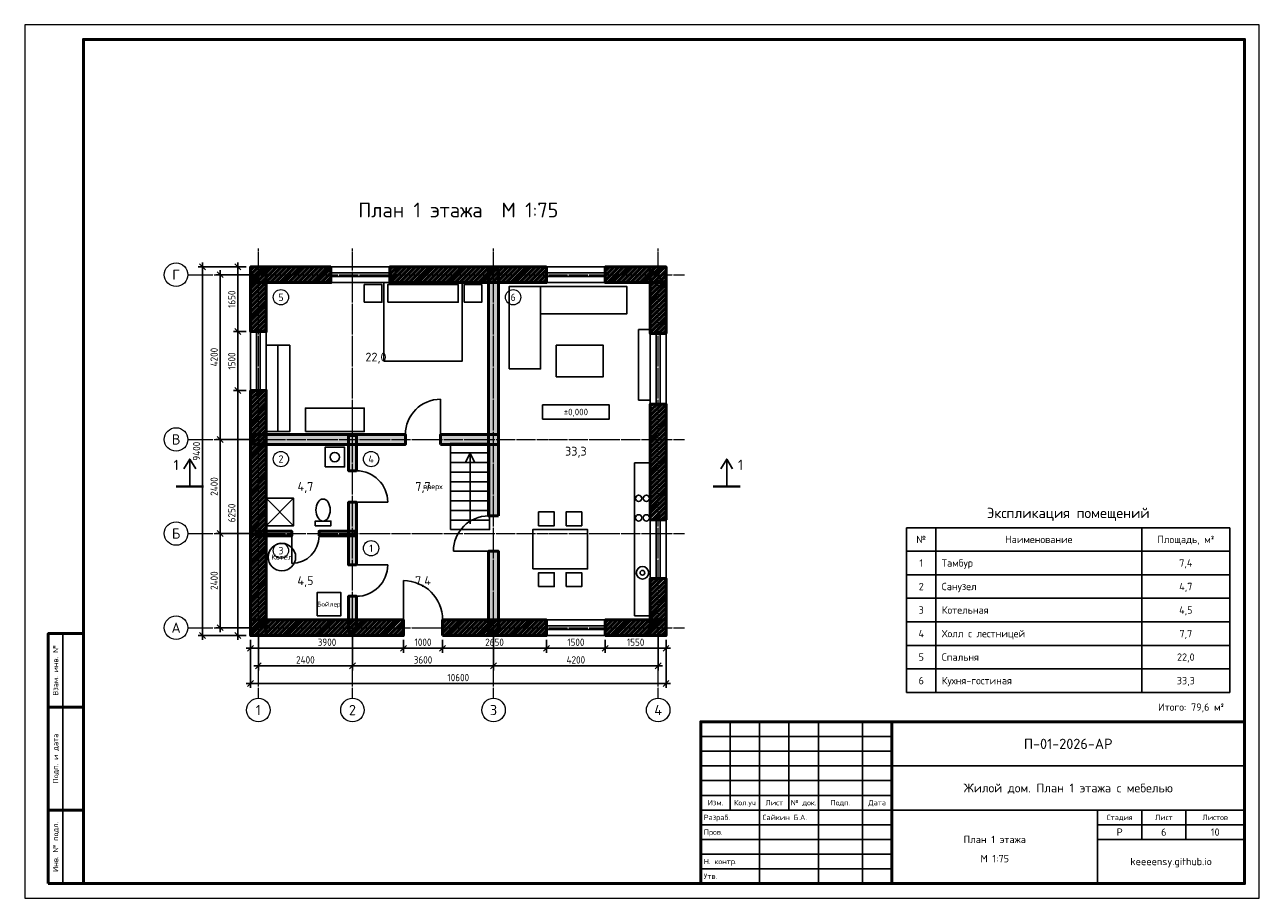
# Model space of a CAD drawing. Header units: millimetres. Extents: x 0 to 420, y 0 to 297.
import ezdxf
from ezdxf.enums import TextEntityAlignment as Align

# ---------------------------------------------------------------- set-up
doc = ezdxf.new("R2010")
doc.units = ezdxf.units.MM
doc.header["$LTSCALE"] = 0.25
doc.linetypes.add('DASHDOT', pattern=[3.556, 2.54, -0.508, 0, -0.508])
for name, color, linetype in [('Лестница', 7, 'Continuous'), ('Мебель', 6, 'Continuous'), ('Отметки', 7, 'Continuous'), ('Разрез', 7, 'Continuous'), ('Сантехника', 4, 'Continuous')]:
    doc.layers.add(name, color=color, linetype=linetype)
for name, color, linetype, lineweight in [('Надписи', 7, 'Continuous', 25), ('Оси', 1, 'DASHDOT', 18), ('Помещения', 7, 'Continuous', 18), ('Проемы', 5, 'Continuous', 25), ('Размеры', 7, 'Continuous', 18), ('Рамка', 7, 'Continuous', 50), ('Стены', 8, 'Continuous', 50), ('Штамп', 7, 'Continuous', 25)]:
    doc.layers.add(name, color=color, linetype=linetype, lineweight=lineweight)
doc.styles.add('GOST', font='isocpeur.ttf', dxfattribs={"width": 0.9})
doc.dimstyles.new('ГОСТ', dxfattribs={"dimtxt": 2.5, "dimasz": 2.5, "dimexe": 1.5, "dimexo": 1.5, "dimgap": 0.8, "dimtad": 1, "dimdec": 0, "dimlfac": 75, "dimtxsty": 'GOST', "dimtsz": 1, "dimcen": 2.5, "dimdle": 1.5, "dimclrd": 7, "dimclre": 7, "dimclrt": 7, "dimazin": 3, "dimtfac": 1, "dimtmove": 0, "dimatfit": 3})

# ---------------------------------------------------------------- blocks, each defined once
blk = doc.blocks.new('ДВЕРЬ')
blk.add_line((0, 0), (0, 1))
blk.add_arc((0, 0), 1, 0, 90)
blk = doc.blocks.new('ОКНО')
for p, q in [((0, 0.5), (1, 0.5)), ((0, -0.5), (0, 0.5)), ((1, -0.5), (1, 0.5)), ((0, 0.12), (1, 0.12)), ((0, -0.12), (1, -0.12)), ((0, -0.5), (1, -0.5))]:
    blk.add_line(p, q)

msp = doc.modelspace()

# ---------------------------------------------------------------- hatches: boundary and pattern name
at = {"layer": 'Стены'}
h = msp.add_hatch(dxfattribs=at)
h.set_pattern_fill('ANSI31', scale=0.35)
h.paths.add_polyline_path([(104.167, 214.667), (76.833, 214.667), (76.833, 209.333), (104.167, 209.333)])
h = msp.add_hatch(dxfattribs=at)
h.set_pattern_fill('ANSI31', scale=0.35)
h.paths.add_polyline_path([(76.833, 214.667), (76.833, 192.667), (82.167, 192.667), (82.167, 214.667)])
h = msp.add_hatch(dxfattribs=at)
h.set_pattern_fill('ANSI31', scale=0.35)
h.paths.add_polyline_path([(177.5, 214.667), (124.167, 214.667), (124.167, 209.333), (177.5, 209.333)])
h = msp.add_hatch(dxfattribs=at)
h.set_pattern_fill('ANSI31', scale=0.35)
h.paths.add_polyline_path([(218.167, 214.667), (197.5, 214.667), (197.5, 209.333), (218.167, 209.333)])
h = msp.add_hatch(dxfattribs=at)
h.set_pattern_fill('ANSI31', scale=0.35)
h.paths.add_polyline_path([(218.167, 192), (218.167, 214.667), (212.833, 214.667), (212.833, 192)])
for points in [[(161.167, 130), (161.167, 213.667), (157.833, 213.667), (157.833, 130)], [(77.833, 154.333), (129.5, 154.333), (129.5, 157.667), (77.833, 157.667)], [(112.833, 145.333), (112.833, 157.333), (110.167, 157.333), (110.167, 145.333)], [(141.5, 154.333), (161.167, 154.333), (161.167, 157.667), (141.5, 157.667)], [(112.833, 113.333), (112.833, 134.667), (110.167, 134.667), (110.167, 113.333)], [(78.7, 123.2), (90.833, 123.2), (90.833, 124.8), (78.7, 124.8)], [(100.167, 123.2), (112.3, 123.2), (112.3, 124.8), (100.167, 124.8)], [(161.167, 90.333), (161.167, 118), (157.833, 118), (157.833, 90.333)], [(112.833, 90.667), (112.833, 102.667), (110.167, 102.667), (110.167, 90.667)]]:
    msp.add_hatch(color=8, dxfattribs=at).paths.add_polyline_path(points)
h = msp.add_hatch(dxfattribs=at)
h.set_pattern_fill('ANSI31', scale=0.35)
h.paths.add_polyline_path([(76.833, 172.667), (76.833, 89.333), (82.167, 89.333), (82.167, 172.667)])
h = msp.add_hatch(dxfattribs=at)
h.set_pattern_fill('ANSI31', scale=0.35)
h.paths.add_polyline_path([(218.167, 128.667), (218.167, 168), (212.833, 168), (212.833, 128.667)])
h = msp.add_hatch(dxfattribs=at)
h.set_pattern_fill('ANSI31', scale=0.35)
h.paths.add_polyline_path([(218.167, 89.333), (218.167, 108.667), (212.833, 108.667), (212.833, 89.333)])
h = msp.add_hatch(dxfattribs=at)
h.set_pattern_fill('ANSI31', scale=0.35)
h.paths.add_polyline_path([(76.833, 89.333), (128.833, 89.333), (128.833, 94.667), (76.833, 94.667)])
h = msp.add_hatch(dxfattribs=at)
h.set_pattern_fill('ANSI31', scale=0.35)
h.paths.add_polyline_path([(142.167, 89.333), (177.5, 89.333), (177.5, 94.667), (142.167, 94.667)])
h = msp.add_hatch(dxfattribs=at)
h.set_pattern_fill('ANSI31', scale=0.35)
h.paths.add_polyline_path([(197.5, 89.333), (218.167, 89.333), (218.167, 94.667), (197.5, 94.667)])

# ---------------------------------------------------------------- linework, layer by layer
at = {"layer": 'Лестница'}
for p, q in [((144.833, 151.407), (158.167, 151.407)), ((144.833, 148.148), (158.167, 148.148)), ((151.5, 127.333), (151.5, 150.667)), ((144.833, 144.889), (158.167, 144.889)), ((144.833, 141.63), (158.167, 141.63)), ((144.833, 138.37), (158.167, 138.37)), ((144.833, 135.111), (158.167, 135.111)), ((144.833, 131.852), (158.167, 131.852)), ((144.833, 128.593), (158.167, 128.593))]:
    msp.add_line(p, q, dxfattribs=at)
msp.add_lwpolyline([(144.833, 125.333), (158.167, 125.333), (158.167, 154.667), (144.833, 154.667)], close=True, dxfattribs=at)
msp.add_lwpolyline([(149.9, 148), (151.5, 151.333), (153.1, 148)], dxfattribs=at)
at = {"layer": 'Мебель'}
msp.add_line((86.167, 158.667), (86.167, 188), dxfattribs=at)
for points in [[(115.5, 202.667), (121.5, 202.667), (121.5, 208.667), (115.5, 208.667)], [(122.167, 182.667), (148.833, 182.667), (148.833, 209.333), (122.167, 209.333)], [(123.5, 202.667), (147.5, 202.667), (147.5, 208.667), (123.5, 208.667)], [(149.5, 202.667), (155.5, 202.667), (155.5, 208.667), (149.5, 208.667)], [(164.833, 180), (175.5, 180), (175.5, 208), (164.833, 208)], [(175.5, 198.667), (204.833, 198.667), (204.833, 208), (175.5, 208)], [(208.833, 169.333), (212.833, 169.333), (212.833, 193.333), (208.833, 193.333)], [(82.167, 158.667), (90.167, 158.667), (90.167, 188), (82.167, 188)], [(180.833, 177.333), (196.833, 177.333), (196.833, 188), (180.833, 188)], [(95.5, 158.667), (115.5, 158.667), (115.5, 166.667), (95.5, 166.667)], [(207.5, 96), (212.833, 96), (212.833, 148), (207.5, 148)], [(174.833, 126.667), (180.167, 126.667), (180.167, 131.333), (174.833, 131.333)], [(184.167, 126.667), (189.5, 126.667), (189.5, 131.333), (184.167, 131.333)], [(172.833, 112), (191.5, 112), (191.5, 125.333), (172.833, 125.333)], [(174.833, 106), (180.167, 106), (180.167, 110.667), (174.833, 110.667)], [(184.167, 106), (189.5, 106), (189.5, 110.667), (184.167, 110.667)]]:
    msp.add_lwpolyline(points, close=True, dxfattribs=at)
for centre in [(208.833, 136), (211.5, 136), (208.833, 129.333), (211.5, 129.333)]:
    msp.add_circle(centre, 1.067, dxfattribs=at)
at = {"layer": 'Оси'}
for p, q in [((79.5, 68), (79.5, 221)), ((111.5, 68), (111.5, 221)), ((159.5, 68), (159.5, 221)), ((215.5, 68), (215.5, 221)), ((55.5, 212), (224.5, 212)), ((55.5, 156), (224.5, 156)), ((55.5, 124), (224.5, 124)), ((55.5, 92), (224.5, 92))]:
    msp.add_line(p, q, dxfattribs=at)
at = {"layer": 'Оси', "color": 7, "linetype": 'Continuous'}
for centre in [(51.5, 212), (51.5, 156), (51.5, 124), (51.5, 92), (79.5, 64), (111.5, 64), (159.5, 64), (215.5, 64)]:
    msp.add_circle(centre, 4, dxfattribs=at)
at = {"layer": 'Отметки'}
msp.add_lwpolyline([(176.167, 162.933), (198.833, 162.933), (198.833, 167.733), (176.167, 167.733)], close=True, dxfattribs=at)
at = {"layer": 'Помещения'}
for centre in [(87.167, 204.333), (166.167, 204.333), (87.167, 149.333), (117.833, 149.333), (87.167, 118.2), (117.833, 119)]:
    msp.add_circle(centre, 2.6, dxfattribs=at)
at = {"layer": 'Разрез'}
for points in [[(54.167, 146), (56.167, 149.333), (58.167, 146)], [(56.167, 140), (56.167, 149.333)], [(236.833, 146), (238.833, 149.333), (240.833, 146)], [(238.833, 140), (238.833, 149.333)]]:
    msp.add_lwpolyline(points, dxfattribs=at)
at = {"layer": 'Разрез', "const_width": 0.7}
for points in [[(60.833, 140), (51.5, 140)], [(234.167, 140), (243.5, 140)]]:
    msp.add_lwpolyline(points, dxfattribs=at)
at = {"layer": 'Рамка'}
msp.add_line((295, 5), (295, 60), dxfattribs=at)
at = {"layer": 'Рамка', "lineweight": 18}
msp.add_lwpolyline([(0, 0), (420, 0), (420, 297), (0, 297)], close=True, dxfattribs=at)
at = {"layer": 'Рамка'}
for points in [[(20, 5), (415, 5), (415, 292), (20, 292)], [(8, 65), (20, 65), (20, 90), (8, 90)], [(8, 30), (20, 30), (20, 65), (8, 65)], [(230, 5), (415, 5), (415, 60), (230, 60)], [(8, 5), (20, 5), (20, 30), (8, 30)]]:
    msp.add_lwpolyline(points, close=True, dxfattribs=at)
at = {"layer": 'Сантехника'}
for p, q in [((82.167, 126.667), (91.5, 136)), ((82.167, 136), (91.5, 126.667))]:
    msp.add_line(p, q, dxfattribs=at)
for points in [[(102.167, 146.667), (108.833, 146.667), (108.833, 153.333), (102.167, 153.333)], [(82.167, 126.667), (91.5, 126.667), (91.5, 136), (82.167, 136)], [(98.833, 126.667), (104.167, 126.667), (104.167, 128.267), (98.833, 128.267)], [(99.5, 96), (107.5, 96), (107.5, 104), (99.5, 104)]]:
    msp.add_lwpolyline(points, close=True, dxfattribs=at)
for centre, radius in [((105.5, 150), 1.6), ((87.5, 116), 4.667), ((210.167, 110.667), 2.133), ((210.167, 110.667), 0.8)]:
    msp.add_circle(centre, radius, dxfattribs=at)
msp.add_ellipse((101.5, 132), major_axis=(0, 3.733), ratio=0.65, dxfattribs=at)
at = {"layer": 'Стены', "color": 7}
for points in [[(104.167, 214.667), (76.833, 214.667), (76.833, 209.333), (104.167, 209.333)], [(76.833, 214.667), (76.833, 192.667), (82.167, 192.667), (82.167, 214.667)], [(177.5, 214.667), (124.167, 214.667), (124.167, 209.333), (177.5, 209.333)], [(218.167, 214.667), (197.5, 214.667), (197.5, 209.333), (218.167, 209.333)], [(218.167, 192), (218.167, 214.667), (212.833, 214.667), (212.833, 192)], [(161.167, 130), (161.167, 213.667), (157.833, 213.667), (157.833, 130)], [(76.833, 172.667), (76.833, 89.333), (82.167, 89.333), (82.167, 172.667)], [(218.167, 128.667), (218.167, 168), (212.833, 168), (212.833, 128.667)], [(77.833, 154.333), (129.5, 154.333), (129.5, 157.667), (77.833, 157.667)], [(112.833, 145.333), (112.833, 157.333), (110.167, 157.333), (110.167, 145.333)], [(141.5, 154.333), (161.167, 154.333), (161.167, 157.667), (141.5, 157.667)], [(112.833, 113.333), (112.833, 134.667), (110.167, 134.667), (110.167, 113.333)], [(78.7, 123.2), (90.833, 123.2), (90.833, 124.8), (78.7, 124.8)], [(100.167, 123.2), (112.3, 123.2), (112.3, 124.8), (100.167, 124.8)], [(161.167, 90.333), (161.167, 118), (157.833, 118), (157.833, 90.333)], [(218.167, 89.333), (218.167, 108.667), (212.833, 108.667), (212.833, 89.333)], [(112.833, 90.667), (112.833, 102.667), (110.167, 102.667), (110.167, 90.667)], [(76.833, 89.333), (128.833, 89.333), (128.833, 94.667), (76.833, 94.667)], [(142.167, 89.333), (177.5, 89.333), (177.5, 94.667), (142.167, 94.667)], [(197.5, 89.333), (218.167, 89.333), (218.167, 94.667), (197.5, 94.667)]]:
    msp.add_lwpolyline(points, close=True, dxfattribs=at)
at = {"layer": 'Штамп'}
for p, q in [((300, 126), (410, 126)), ((300, 126), (300, 70)), ((310, 126), (310, 70)), ((380, 126), (380, 70)), ((410, 126), (410, 70)), ((300, 118), (410, 118)), ((300, 110), (410, 110)), ((300, 102), (410, 102)), ((300, 94), (410, 94)), ((13, 65), (13, 90)), ((300, 86), (410, 86)), ((300, 78), (410, 78)), ((300, 70), (410, 70)), ((13, 30), (13, 65)), ((240, 30), (240, 60)), ((250, 30), (250, 60)), ((260, 30), (260, 60)), ((270, 30), (270, 60)), ((285, 30), (285, 60)), ((230, 55), (295, 55)), ((230, 50), (295, 50)), ((230, 45), (295, 45)), ((295, 45), (415, 45)), ((230, 40), (295, 40)), ((230, 35), (295, 35)), ((13, 5), (13, 30)), ((230, 30), (295, 30)), ((250, 5), (250, 30)), ((270, 5), (270, 30)), ((285, 5), (285, 30)), ((295, 30), (415, 30)), ((365, 5), (365, 30)), ((380, 20), (380, 30)), ((395, 20), (395, 30)), ((230, 25), (295, 25)), ((365, 25), (415, 25)), ((230, 20), (295, 20)), ((365, 20), (415, 20)), ((230, 15), (295, 15)), ((230, 10), (295, 10))]:
    msp.add_line(p, q, dxfattribs=at)

# ---------------------------------------------------------------- block references
at = {"layer": 'Проемы'}
for name, p, xscale, yscale, rotation in [('ОКНО', (124.167, 212), 20, 5.333333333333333, 180), ('ОКНО', (197.5, 212), 20, 5.333333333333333, 180), ('ОКНО', (79.5, 192.667), 20, 5.333333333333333, 270), ('ОКНО', (215.5, 168), 24, 5.333333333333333, 90), ('ДВЕРЬ', (112.833, 134.667), 10.666666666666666, -10.666666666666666, 90), ('ДВЕРЬ', (157.833, 118), 12, 12, 90), ('ОКНО', (215.5, 108.667), 20, 5.333333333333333, 90), ('ДВЕРЬ', (112.833, 113.333), -10.666666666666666, -10.666666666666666, 90)]:
    msp.add_blockref(name, p, dxfattribs=dict(at, xscale=xscale, yscale=yscale, rotation=rotation))
for name, p, xscale, yscale in [('ДВЕРЬ', (141.5, 157.667), -12, 12), ('ДВЕРЬ', (90.833, 123.2), 9.333333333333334, -9.333333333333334), ('ДВЕРЬ', (128.833, 94.667), 13.333333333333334, 13.333333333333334), ('ОКНО', (177.5, 92), 20, 5.333333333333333)]:
    msp.add_blockref(name, p, dxfattribs=dict(at, xscale=xscale, yscale=yscale))

# ---------------------------------------------------------------- texts
at = {"layer": 'Надписи', "style": 'GOST'}
for s, height, p in [('План 1 этажа  М 1:75', 5, (147.5, 234)), ('Г', 3.5, (51.5, 212)), ('В', 3.5, (51.5, 156)), ('вверх', 1.8, (138.833, 140)), ('Экспликация помещений', 3.5, (355, 131)), ('Б', 3.5, (51.5, 124)), ('№', 2.5, (305, 122)), ('Наименование', 2.5, (345, 122)), ('Площадь, м²', 2.5, (395, 122)), ('Котёл', 1.8, (87.5, 116)), ('1', 2.5, (305, 114)), ('7,4', 2.5, (395, 114)), ('2', 2.5, (305, 106)), ('4,7', 2.5, (395, 106)), ('Бойлер', 1.6, (103.5, 100)), ('3', 2.5, (305, 98)), ('4,5', 2.5, (395, 98)), ('А', 3.5, (51.5, 92)), ('4', 2.5, (305, 90)), ('7,7', 2.5, (395, 90)), ('5', 2.5, (305, 82)), ('22,0', 2.5, (395, 82)), ('6', 2.5, (305, 74)), ('33,3', 2.5, (395, 74)), ('1', 3.5, (79.5, 64)), ('2', 3.5, (111.5, 64)), ('3', 3.5, (159.5, 64)), ('4', 3.5, (215.5, 64)), ('П-01-2026-АР', 3.5, (355, 52.5)), ('Жилой дом. План 1 этажа с мебелью', 3, (355, 37.5)), ('Изм.', 1.8, (235, 32.5)), ('Кол.уч', 1.8, (245, 32.5)), ('Лист', 1.8, (255, 32.5)), ('№ док.', 1.8, (265, 32.5)), ('Подп.', 1.8, (277.5, 32.5)), ('Дата', 1.8, (290, 32.5)), ('Стадия', 1.8, (372.5, 27.5)), ('Лист', 1.8, (387.5, 27.5)), ('Листов', 1.8, (405, 27.5)), ('План 1 этажа', 2.5, (330, 20)), ('Р', 2.5, (372.5, 22.5)), ('6', 2.5, (387.5, 22.5)), ('10', 2.5, (405, 22.5)), ('М 1:75', 2.5, (330, 13.5)), ('keeeensy.github.io', 2.5, (390, 12.5))]:
    msp.add_text(s, height=height, dxfattribs=at).set_placement(p, align=Align.MIDDLE_CENTER)
for s, height, p in [('Тамбур', 2.5, (312, 114)), ('Санузел', 2.5, (312, 106)), ('Котельная', 2.5, (312, 98)), ('Холл с лестницей', 2.5, (312, 90)), ('Спальня', 2.5, (312, 82)), ('Кухня-гостиная', 2.5, (312, 74)), ('Разраб.', 1.8, (231, 27.5)), ('Сайкин Б.А.', 1.8, (251, 27.5)), ('Пров.', 1.8, (231, 22.5)), ('Н. контр.', 1.8, (231, 12.5)), ('Утв.', 1.8, (231, 7.5))]:
    msp.add_text(s, height=height, dxfattribs=at).set_placement(p, align=Align.MIDDLE_LEFT)
for s, p in [('Взам. инв. №', (10.5, 77.5)), ('Подп. и дата', (10.5, 47.5)), ('Инв. № подл.', (10.5, 17.5))]:
    msp.add_text(s, height=1.8, rotation=90, dxfattribs=at).set_placement(p, align=Align.MIDDLE_CENTER)
msp.add_text('Итого: 79,6 м²', height=2.5, dxfattribs=at).set_placement((408, 65), align=Align.MIDDLE_RIGHT)
at = {"layer": 'Отметки', "style": 'GOST'}
msp.add_text('±0,000', height=2.2, dxfattribs=at).set_placement((187.5, 165.333), align=Align.MIDDLE_CENTER)
at = {"layer": 'Помещения', "style": 'GOST'}
for s, height, p in [('5', 2.5, (87.167, 204.333)), ('6', 2.5, (166.167, 204.333)), ('22,0', 3, (119.5, 184)), ('33,3', 3, (187.5, 152)), ('2', 2.5, (87.167, 149.333)), ('4', 2.5, (117.833, 149.333)), ('4,7', 3, (95.5, 140)), ('7,7', 3, (135.5, 140)), ('3', 2.5, (87.167, 118.2)), ('1', 2.5, (117.833, 119)), ('4,5', 3, (95.5, 108)), ('7,4', 3, (135.5, 108))]:
    msp.add_text(s, height=height, dxfattribs=at).set_placement(p, align=Align.MIDDLE_CENTER)
at = {"layer": 'Разрез', "style": 'GOST'}
for p in [(51.5, 147.333), (243.5, 147.333)]:
    msp.add_text('1', height=3.5, dxfattribs=at).set_placement(p, align=Align.MIDDLE_CENTER)

# ---------------------------------------------------------------- dimensions: what is measured, and where the dimension line sits
at = {"layer": 'Размеры'}
for base, p1, p2 in [((60.5, 89.333), (76.833, 89.333), (76.833, 214.667)), ((72.5, 192.667), (76.833, 192.667), (76.833, 214.667)), ((66.5, 156), (79.5, 156), (79.5, 212)), ((72.5, 172.667), (76.833, 172.667), (76.833, 192.667)), ((72.5, 89.333), (76.833, 89.333), (76.833, 172.667)), ((66.5, 124), (79.5, 124), (79.5, 156)), ((66.5, 92), (79.5, 92), (79.5, 124))]:
    msp.add_linear_dim(base=base, p1=p1, p2=p2, angle=90, dimstyle='ГОСТ', dxfattribs=at).render()
for base, p1, p2 in [((76.833, 85), (76.833, 89.333), (128.833, 89.333)), ((76.833, 73), (76.833, 89.333), (218.167, 89.333)), ((79.5, 79), (79.5, 92), (111.5, 92)), ((111.5, 79), (111.5, 92), (159.5, 92)), ((128.833, 85), (128.833, 89.333), (142.167, 89.333)), ((142.167, 85), (142.167, 89.333), (177.5, 89.333)), ((159.5, 79), (159.5, 92), (215.5, 92)), ((177.5, 85), (177.5, 89.333), (197.5, 89.333)), ((197.5, 85), (197.5, 89.333), (218.167, 89.333))]:
    msp.add_linear_dim(base=base, p1=p1, p2=p2, dimstyle='ГОСТ', dxfattribs=at).render()

doc.saveas('drawing.dxf')
